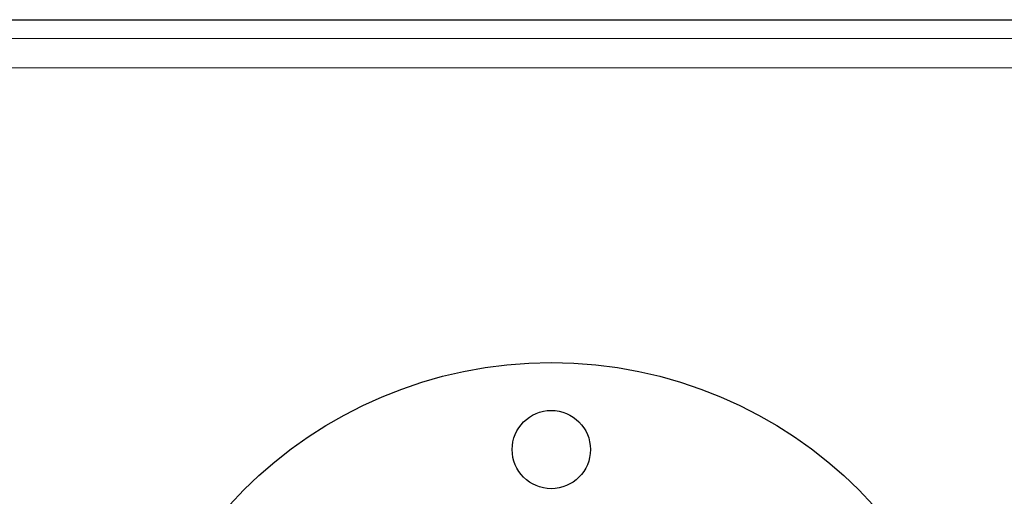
# Model space of a CAD drawing. Header units: inches. Extents: x 0 to 23760, y -13 to 16800.
# Tile 77 of 256: x 7012 to 7238, y 6439 to 6549. Entities that reach past the tile are written whole.
import ezdxf

# ---------------------------------------------------------------- set-up
doc = ezdxf.new("R2010")
doc.units = ezdxf.units.IN
doc.layers.add('1', color=7, linetype='Continuous', true_color=0xffffff)

msp = doc.modelspace()

# ---------------------------------------------------------------- linework, layer by layer
at = {"layer": '1', "color": 2, "linetype": 'Continuous', "lineweight": 25}
msp.add_line((6936.286, 6548.592), (7430.286, 6548.592), dxfattribs=at)
at = {"layer": '1', "color": 110, "linetype": 'Continuous', "lineweight": 13}
for p, q in [((7429.786, 6544.274), (6922.286, 6544.274)), ((7429.786, 6537.538), (6922.286, 6537.538))]:
    msp.add_line(p, q, dxfattribs=at)
at = {"layer": '1', "color": 2, "linetype": 'Continuous', "lineweight": 25}
for centre, radius in [((7134.286, 6369.716), 100), ((7134.286, 6449.716), 9)]:
    msp.add_circle(centre, radius, dxfattribs=at)

doc.saveas('drawing.dxf')
